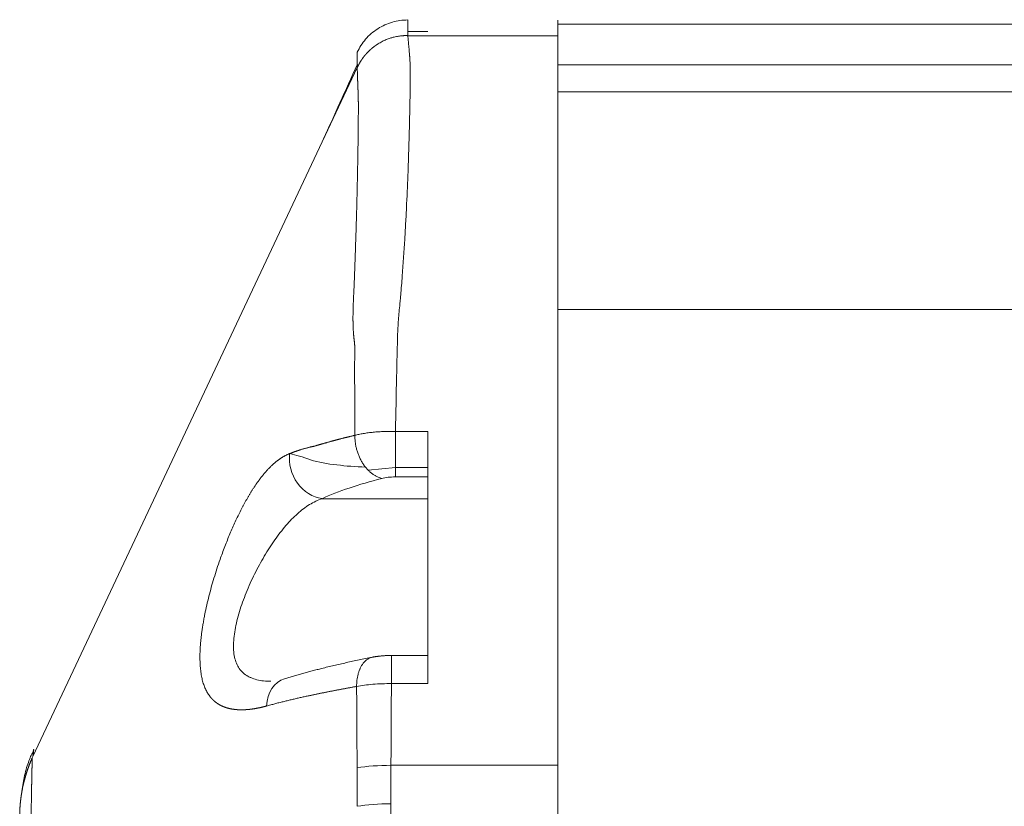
# Model space of a CAD drawing. Header units: millimetres. Extents: x 35469 to 44263, y -24881 to -16268.
# Tile 127 of 231: x 42761 to 42814, y -23881 to -23838. Entities that reach past the tile are written whole.
import ezdxf

# ---------------------------------------------------------------- set-up
doc = ezdxf.new("R2010")
doc.units = ezdxf.units.MM
doc.header["$LTSCALE"] = 0.3175
doc.layers.add('1轮廓实线层', color=7, linetype='Continuous', lineweight=18)

msp = doc.modelspace()

# ---------------------------------------------------------------- linework, layer by layer
at = {"layer": '1轮廓实线层'}
for p, q in [((42781.83, -23839.127), (42782.897, -23839.127)), ((42831.897, -23838.734), (42789.897, -23838.734)), ((42789.897, -23839.356), (42781.822, -23839.356)), ((42761.609, -23878.183), (42779.092, -23841.065)), ((42789.897, -23840.921), (42831.897, -23840.921)), ((42789.897, -23842.372), (42831.897, -23842.372)), ((42789.897, -23843.327), (42789.897, -23854.098)), ((42789.897, -23854.098), (42789.897, -23933.662)), ((42789.897, -23854.098), (42831.897, -23854.098)), ((42782.897, -23860.671), (42781.15, -23860.671)), ((42779.689, -23862.77), (42781.15, -23862.618)), ((42781.15, -23862.622), (42782.897, -23862.622)), ((42781.15, -23863.126), (42782.897, -23863.126)), ((42777.197, -23864.298), (42782.897, -23864.298)), ((42782.897, -23872.745), (42780.857, -23872.745)), ((42780.936, -23874.263), (42782.897, -23874.263)), ((42780.91, -23878.667), (42789.897, -23878.667)), ((42779.094, -23880.876), (42779.094, -23880.865))]:
    msp.add_line(p, q, dxfattribs=at)
for centre, major_axis, ratio, start_param, end_param in [((42777.197, -23862.361), (0.848, -1.811), 0.854131, 4.077012, 5.781761), ((42775.747, -23875.917), (0.586, -1.912), 0.750154, 3.133841, 4.257712), ((42780.91, -23879.372), (-3, 0.01), 0.234934, 4.713142, 5.367163)]:
    msp.add_ellipse(centre, major_axis=major_axis, ratio=ratio, start_param=start_param, end_param=end_param, dxfattribs=at)
for points, knots in [([(42781.812, -23838.501), (42781.527, -23838.503), (42780.969, -23838.58), (42780.175, -23838.936), (42779.517, -23839.507), (42779.212, -23839.981), (42779.091, -23840.239)], [0, 0, 0, 0, 0.244896, 0.500005, 0.75511, 1, 1, 1, 1]), ([(42781.819, -23839.354), (42781.819, -23839.351), (42781.819, -23839.348), (42781.819, -23839.342), (42781.819, -23839.337), (42781.819, -23839.329), (42781.819, -23839.325), (42781.819, -23839.317), (42781.818, -23839.313), (42781.818, -23839.293), (42781.818, -23839.278), (42781.816, -23839.139), (42781.815, -23839.03), (42781.813, -23838.843), (42781.812, -23838.765), (42781.812, -23838.67), (42781.812, -23838.642), (42781.811, -23838.593), (42781.811, -23838.573), (42781.812, -23838.524), (42781.812, -23838.506), (42781.812, -23838.501)], [0, 0, 0, 0, 0.005314, 0.005314, 0.012746, 0.012746, 0.020178, 0.020178, 0.02761, 0.02761, 0.057337, 0.057337, 0.295156, 0.295156, 0.532976, 0.532976, 0.651885, 0.651885, 0.770795, 0.770795, 1, 1, 1, 1]), ([(42789.897, -23839.353), (42789.897, -23839.332), (42789.897, -23839.231), (42789.897, -23839.059), (42789.897, -23838.856), (42789.897, -23838.689), (42789.897, -23838.567), (42789.897, -23838.477), (42789.897, -23838.523), (42789.897, -23838.839), (42789.897, -23839.172), (42789.897, -23839.356)], [0, 0, 0, 0, 0.022421, 0.111292, 0.200163, 0.289033, 0.377904, 0.466775, 0.644517, 0.822258, 1, 1, 1, 1]), ([(42779.093, -23841.062), (42779.097, -23841.054), (42779.104, -23841.038), (42779.116, -23841.015), (42779.127, -23840.991), (42779.139, -23840.968), (42779.151, -23840.944), (42779.163, -23840.921), (42779.175, -23840.898), (42779.188, -23840.876), (42779.2, -23840.853), (42779.213, -23840.831), (42779.225, -23840.809), (42779.238, -23840.787), (42779.251, -23840.765), (42779.265, -23840.744), (42779.278, -23840.723), (42779.291, -23840.702), (42779.305, -23840.681), (42779.318, -23840.66), (42779.332, -23840.64), (42779.346, -23840.62), (42779.36, -23840.6), (42779.374, -23840.58), (42779.388, -23840.561), (42779.402, -23840.541), (42779.416, -23840.522), (42779.43, -23840.503), (42779.445, -23840.485), (42779.459, -23840.466), (42779.474, -23840.448), (42779.488, -23840.43), (42779.503, -23840.412), (42779.517, -23840.395), (42779.532, -23840.378), (42779.547, -23840.361), (42779.561, -23840.344), (42779.576, -23840.327), (42779.591, -23840.311), (42779.606, -23840.294), (42779.621, -23840.278), (42779.635, -23840.263), (42779.65, -23840.247), (42779.665, -23840.232), (42779.68, -23840.217), (42779.695, -23840.202), (42779.71, -23840.187), (42779.724, -23840.173), (42779.739, -23840.158), (42779.754, -23840.144), (42779.769, -23840.13), (42779.784, -23840.117), (42779.798, -23840.103), (42779.813, -23840.09), (42779.828, -23840.077), (42779.842, -23840.064), (42779.857, -23840.052), (42779.872, -23840.039), (42779.886, -23840.027), (42779.901, -23840.015), (42779.915, -23840.003), (42779.929, -23839.992), (42779.944, -23839.98), (42779.958, -23839.969), (42779.972, -23839.958), (42779.986, -23839.947), (42780, -23839.936), (42780.014, -23839.926), (42780.028, -23839.916), (42780.042, -23839.905), (42780.055, -23839.896), (42780.069, -23839.886), (42780.083, -23839.876), (42780.096, -23839.867), (42780.109, -23839.857), (42780.123, -23839.848), (42780.136, -23839.839), (42780.149, -23839.831), (42780.162, -23839.822), (42780.175, -23839.814), (42780.188, -23839.805), (42780.2, -23839.797), (42780.213, -23839.789), (42780.225, -23839.782), (42780.238, -23839.774), (42780.25, -23839.767), (42780.334, -23839.716), (42780.486, -23839.634), (42780.703, -23839.539), (42780.898, -23839.471), (42781.064, -23839.425), (42781.203, -23839.394), (42781.318, -23839.374), (42781.419, -23839.36), (42781.504, -23839.352), (42781.575, -23839.347), (42781.633, -23839.344), (42781.682, -23839.344), (42781.716, -23839.344), (42781.737, -23839.345), (42781.75, -23839.345), (42781.762, -23839.346), (42781.772, -23839.346), (42781.782, -23839.347), (42781.79, -23839.348), (42781.798, -23839.349), (42781.804, -23839.35), (42781.809, -23839.351), (42781.814, -23839.352), (42781.817, -23839.353), (42781.818, -23839.354), (42781.819, -23839.354)], [0, 0, 0, 0, 0.00744, 0.014855, 0.022243, 0.029603, 0.036936, 0.044241, 0.051518, 0.058764, 0.065982, 0.073168, 0.080325, 0.087449, 0.094542, 0.101603, 0.108631, 0.115626, 0.122587, 0.129514, 0.136406, 0.143264, 0.150085, 0.156871, 0.163621, 0.170334, 0.17701, 0.183648, 0.190249, 0.196811, 0.203334, 0.209819, 0.216264, 0.222669, 0.229034, 0.235359, 0.241643, 0.247886, 0.254088, 0.260248, 0.266366, 0.272442, 0.278476, 0.284466, 0.290414, 0.296318, 0.302178, 0.307995, 0.313768, 0.319496, 0.32518, 0.330819, 0.336413, 0.341962, 0.347466, 0.352924, 0.358337, 0.363703, 0.369023, 0.374298, 0.379526, 0.384707, 0.389841, 0.394929, 0.39997, 0.404963, 0.40991, 0.414809, 0.41966, 0.424464, 0.429221, 0.433929, 0.43859, 0.443202, 0.447767, 0.452283, 0.456751, 0.461171, 0.465543, 0.469866, 0.474141, 0.478367, 0.482544, 0.486673, 0.490753, 0.494785, 0.498767, 0.573415, 0.639894, 0.698152, 0.748263, 0.785471, 0.818678, 0.847996, 0.87356, 0.893404, 0.911164, 0.926999, 0.941111, 0.946305, 0.951378, 0.956349, 0.961238, 0.966067, 0.97086, 0.975636, 0.980417, 0.985225, 0.990078, 0.994997, 1, 1, 1, 1]), ([(42781.42, -23853.505), (42781.42, -23853.503), (42781.42, -23853.501), (42781.421, -23853.496), (42781.421, -23853.494), (42781.422, -23853.48), (42781.423, -23853.469), (42781.428, -23853.415), (42781.432, -23853.372), (42781.465, -23852.985), (42781.493, -23852.643), (42781.571, -23851.629), (42781.615, -23850.966), (42781.663, -23850.151), (42781.673, -23849.988), (42781.691, -23849.665), (42781.7, -23849.505), (42781.725, -23849.028), (42781.741, -23848.717), (42781.784, -23847.805), (42781.808, -23847.225), (42781.839, -23846.394), (42781.848, -23846.124), (42781.862, -23845.729), (42781.866, -23845.599), (42781.874, -23845.342), (42781.878, -23845.215), (42781.886, -23844.967), (42781.889, -23844.845), (42781.896, -23844.606), (42781.899, -23844.489), (42781.908, -23844.144), (42781.913, -23843.924), (42781.927, -23843.29), (42781.934, -23842.905), (42781.942, -23842.38), (42781.943, -23842.214), (42781.946, -23841.979), (42781.946, -23841.903), (42781.947, -23841.756), (42781.947, -23841.686), (42781.948, -23841.348), (42781.946, -23841.122), (42781.939, -23840.753), (42781.933, -23840.61), (42781.922, -23840.485), (42781.92, -23840.463), (42781.917, -23840.438), (42781.917, -23840.434), (42781.916, -23840.429), (42781.916, -23840.428), (42781.916, -23840.427), (42781.916, -23840.427), (42781.916, -23840.426), (42781.916, -23840.426), (42781.915, -23840.426), (42781.915, -23840.426), (42781.915, -23840.425), (42781.915, -23840.424), (42781.915, -23840.421), (42781.914, -23840.419), (42781.913, -23840.41), (42781.912, -23840.403), (42781.911, -23840.393), (42781.911, -23840.391), (42781.911, -23840.389), (42781.911, -23840.388), (42781.911, -23840.386), (42781.91, -23840.385), (42781.91, -23840.38), (42781.91, -23840.377), (42781.909, -23840.366), (42781.908, -23840.358), (42781.906, -23840.336), (42781.905, -23840.322), (42781.899, -23840.25), (42781.894, -23840.193), (42781.88, -23840.028), (42781.871, -23839.923), (42781.853, -23839.725), (42781.845, -23839.632), (42781.834, -23839.5), (42781.83, -23839.457), (42781.826, -23839.406), (42781.825, -23839.396), (42781.824, -23839.38), (42781.823, -23839.375), (42781.823, -23839.368), (42781.822, -23839.365), (42781.822, -23839.361), (42781.822, -23839.358), (42781.822, -23839.356)], [0, 0, 0, 0, 0.000173, 0.000173, 0.000402, 0.000402, 0.001317, 0.001317, 0.004977, 0.004977, 0.034255, 0.034255, 0.092813, 0.092813, 0.107452, 0.107452, 0.122091, 0.122091, 0.15137, 0.15137, 0.209928, 0.209928, 0.239206, 0.239206, 0.253846, 0.253846, 0.268485, 0.268485, 0.283124, 0.283124, 0.297764, 0.297764, 0.327043, 0.327043, 0.3856, 0.3856, 0.414879, 0.414879, 0.429518, 0.429518, 0.444157, 0.444157, 0.502715, 0.502715, 0.561272, 0.561272, 0.575912, 0.575912, 0.579572, 0.579572, 0.580029, 0.580029, 0.580258, 0.580258, 0.580372, 0.580372, 0.580486, 0.580486, 0.581401, 0.581401, 0.583231, 0.583231, 0.590551, 0.590551, 0.592381, 0.592381, 0.593296, 0.593296, 0.594211, 0.594211, 0.597871, 0.597871, 0.60519, 0.60519, 0.61983, 0.61983, 0.678387, 0.678387, 0.795502, 0.795502, 0.912617, 0.912617, 0.971174, 0.971174, 0.985814, 0.985814, 0.993133, 0.993133, 0.996793, 0.996793, 1, 1, 1, 1]), ([(42789.897, -23839.356), (42789.897, -23839.428), (42789.897, -23839.578), (42789.897, -23839.83), (42789.897, -23840.109), (42789.897, -23840.317), (42789.897, -23840.598), (42789.897, -23841.309), (42789.897, -23842.703), (42789.897, -23843.327)], [0, 0, 0, 0, 0.152931, 0.305862, 0.458794, 0.611725, 0.611725, 0.851122, 1, 1, 1, 1]), ([(42779.093, -23841.062), (42779.092, -23840.807), (42779.091, -23840.599), (42779.091, -23840.388), (42779.09, -23840.334), (42779.09, -23840.28), (42779.09, -23840.266), (42779.091, -23840.251), (42779.091, -23840.247), (42779.091, -23840.243), (42779.091, -23840.242), (42779.091, -23840.24), (42779.091, -23840.24), (42779.091, -23840.239)], [0, 0, 0, 0, 0.503326, 0.503326, 0.754988, 0.754988, 0.88082, 0.88082, 0.943736, 0.943736, 0.975193, 0.975193, 1, 1, 1, 1]), ([(42779.132, -23842.251), (42779.132, -23842.24), (42779.131, -23842.217), (42779.13, -23842.182), (42779.129, -23842.149), (42779.128, -23842.116), (42779.126, -23842.083), (42779.125, -23842.051), (42779.124, -23842.02), (42779.123, -23841.988), (42779.122, -23841.958), (42779.121, -23841.927), (42779.12, -23841.898), (42779.119, -23841.868), (42779.117, -23841.839), (42779.116, -23841.811), (42779.115, -23841.783), (42779.114, -23841.755), (42779.113, -23841.728), (42779.113, -23841.701), (42779.112, -23841.675), (42779.111, -23841.649), (42779.11, -23841.623), (42779.108, -23841.569), (42779.105, -23841.491), (42779.102, -23841.394), (42779.099, -23841.309), (42779.096, -23841.235), (42779.094, -23841.17), (42779.093, -23841.115), (42779.092, -23841.081), (42779.092, -23841.065)], [0, 0, 0, 0, 0.024449, 0.048717, 0.072806, 0.096719, 0.12046, 0.144031, 0.167435, 0.190674, 0.213752, 0.23667, 0.25943, 0.282036, 0.30449, 0.326792, 0.348946, 0.370952, 0.392814, 0.414532, 0.436107, 0.457543, 0.47884, 0.5, 0.593858, 0.680158, 0.758982, 0.830375, 0.894351, 0.950901, 1, 1, 1, 1]), ([(42778.948, -23855.92), (42778.947, -23855.909), (42778.943, -23855.887), (42778.938, -23855.852), (42778.934, -23855.818), (42778.929, -23855.783), (42778.925, -23855.747), (42778.92, -23855.711), (42778.916, -23855.674), (42778.912, -23855.637), (42778.908, -23855.6), (42778.905, -23855.562), (42778.901, -23855.524), (42778.898, -23855.485), (42778.894, -23855.445), (42778.891, -23855.406), (42778.888, -23855.365), (42778.886, -23855.325), (42778.883, -23855.284), (42778.881, -23855.242), (42778.878, -23855.2), (42778.876, -23855.157), (42778.874, -23855.114), (42778.872, -23855.071), (42778.871, -23855.027), (42778.869, -23854.983), (42778.868, -23854.938), (42778.867, -23854.893), (42778.866, -23854.847), (42778.865, -23854.801), (42778.864, -23854.754), (42778.863, -23854.707), (42778.863, -23854.643), (42778.862, -23854.558), (42778.863, -23854.452), (42778.864, -23854.339), (42778.867, -23854.22), (42778.87, -23854.094), (42778.874, -23853.962), (42778.878, -23853.824), (42778.884, -23853.68), (42778.89, -23853.53), (42778.896, -23853.402), (42778.901, -23853.3), (42778.905, -23853.224), (42778.908, -23853.146), (42778.912, -23853.066), (42778.916, -23852.985), (42778.919, -23852.902), (42778.923, -23852.817), (42778.926, -23852.73), (42778.93, -23852.642), (42778.934, -23852.552), (42778.937, -23852.46), (42778.941, -23852.367), (42778.945, -23852.272), (42778.949, -23852.175), (42778.952, -23852.077), (42778.956, -23851.977), (42778.96, -23851.876), (42778.964, -23851.773), (42778.968, -23851.668), (42778.971, -23851.562), (42778.975, -23851.455), (42778.979, -23851.346), (42778.983, -23851.235), (42778.987, -23851.123), (42778.991, -23851.01), (42778.999, -23850.767), (42779.011, -23850.396), (42779.027, -23849.902), (42779.042, -23849.412), (42779.055, -23848.926), (42779.068, -23848.446), (42779.08, -23847.973), (42779.091, -23847.509), (42779.101, -23847.054), (42779.114, -23846.452), (42779.127, -23845.733), (42779.139, -23844.94), (42779.148, -23844.228), (42779.151, -23843.799), (42779.151, -23843.579), (42779.152, -23843.532), (42779.152, -23843.485), (42779.152, -23843.439), (42779.152, -23843.394), (42779.152, -23843.35), (42779.152, -23843.307), (42779.152, -23843.264), (42779.152, -23843.223), (42779.152, -23843.182), (42779.152, -23843.142), (42779.152, -23843.102), (42779.152, -23843.064), (42779.152, -23843.026), (42779.151, -23842.989), (42779.151, -23842.953), (42779.151, -23842.918), (42779.151, -23842.884), (42779.15, -23842.85), (42779.15, -23842.817), (42779.15, -23842.785), (42779.149, -23842.754), (42779.149, -23842.724), (42779.149, -23842.694), (42779.148, -23842.666), (42779.148, -23842.638), (42779.147, -23842.611), (42779.147, -23842.584), (42779.146, -23842.559), (42779.145, -23842.534), (42779.145, -23842.51), (42779.144, -23842.487), (42779.144, -23842.465), (42779.143, -23842.444), (42779.142, -23842.423), (42779.141, -23842.404), (42779.141, -23842.385), (42779.14, -23842.367), (42779.139, -23842.349), (42779.138, -23842.333), (42779.137, -23842.317), (42779.136, -23842.302), (42779.135, -23842.288), (42779.134, -23842.275), (42779.133, -23842.263), (42779.133, -23842.255), (42779.132, -23842.251)], [0, 0, 0, 0, 0.001722, 0.003464, 0.005225, 0.007006, 0.008807, 0.010628, 0.012469, 0.01433, 0.016211, 0.018112, 0.020033, 0.021973, 0.023935, 0.025916, 0.027917, 0.029939, 0.03198, 0.034042, 0.036124, 0.038227, 0.040349, 0.042492, 0.044655, 0.046839, 0.049043, 0.051267, 0.053511, 0.055776, 0.058061, 0.060366, 0.062692, 0.067582, 0.072776, 0.078274, 0.084077, 0.090185, 0.096597, 0.103314, 0.110335, 0.11766, 0.125288, 0.128913, 0.132633, 0.136447, 0.140356, 0.14436, 0.148459, 0.152652, 0.156941, 0.161324, 0.165802, 0.170375, 0.175044, 0.179807, 0.184665, 0.189618, 0.194667, 0.19981, 0.205049, 0.210383, 0.215812, 0.221336, 0.226956, 0.23267, 0.23848, 0.244386, 0.250386, 0.27665, 0.303302, 0.330342, 0.357772, 0.385592, 0.413802, 0.442402, 0.471394, 0.500778, 0.561801, 0.623777, 0.686709, 0.75059, 0.756061, 0.761529, 0.766994, 0.772457, 0.777918, 0.783377, 0.788833, 0.794287, 0.799739, 0.805189, 0.810636, 0.816081, 0.821525, 0.826966, 0.832405, 0.837842, 0.843276, 0.848709, 0.85414, 0.859568, 0.864995, 0.870419, 0.875842, 0.881262, 0.886681, 0.892097, 0.897511, 0.902924, 0.908334, 0.913742, 0.919149, 0.924553, 0.929955, 0.935356, 0.940754, 0.94615, 0.951544, 0.956936, 0.962326, 0.967714, 0.973101, 0.978485, 0.983866, 0.989246, 0.994624, 1, 1, 1, 1]), ([(42781.15, -23860.671), (42781.171, -23859.68), (42781.193, -23858.69), (42781.228, -23857.12), (42781.242, -23856.54), (42781.257, -23855.888), (42781.258, -23855.816), (42781.261, -23855.725), (42781.261, -23855.707), (42781.261, -23855.687), (42781.262, -23855.684), (42781.262, -23855.68), (42781.262, -23855.677), (42781.262, -23855.671), (42781.262, -23855.666), (42781.262, -23855.653), (42781.263, -23855.644), (42781.264, -23855.598), (42781.265, -23855.562), (42781.271, -23855.381), (42781.278, -23855.236), (42781.294, -23854.947), (42781.303, -23854.802), (42781.325, -23854.513), (42781.336, -23854.369), (42781.362, -23854.08), (42781.376, -23853.935), (42781.397, -23853.719), (42781.405, -23853.647), (42781.414, -23853.556), (42781.416, -23853.538), (42781.419, -23853.516), (42781.419, -23853.511), (42781.42, -23853.506), (42781.42, -23853.506), (42781.42, -23853.505)], [0, 0, 0, 0, 0.414106, 0.414106, 0.656711, 0.656711, 0.687036, 0.687036, 0.694618, 0.694618, 0.695565, 0.695565, 0.696513, 0.696513, 0.698409, 0.698409, 0.702199, 0.702199, 0.717362, 0.717362, 0.778013, 0.778013, 0.838664, 0.838664, 0.899316, 0.899316, 0.959967, 0.959967, 0.990293, 0.990293, 0.997874, 0.997874, 0.999769, 0.999769, 1, 1, 1, 1]), ([(42778.964, -23860.884), (42778.963, -23860.767), (42778.962, -23860.532), (42778.961, -23860.18), (42778.959, -23859.826), (42778.958, -23859.472), (42778.956, -23859.118), (42778.955, -23858.762), (42778.954, -23858.473), (42778.954, -23858.251), (42778.953, -23858.095), (42778.953, -23857.94), (42778.952, -23857.784), (42778.952, -23857.629), (42778.951, -23857.474), (42778.951, -23857.319), (42778.951, -23857.201), (42778.951, -23857.119), (42778.951, -23857.072), (42778.951, -23857.022), (42778.952, -23856.967), (42778.952, -23856.909), (42778.954, -23856.834), (42778.955, -23856.743), (42778.957, -23856.638), (42778.958, -23856.547), (42778.959, -23856.473), (42778.96, -23856.415), (42778.96, -23856.359), (42778.96, -23856.304), (42778.959, -23856.251), (42778.959, -23856.199), (42778.958, -23856.149), (42778.956, -23856.1), (42778.955, -23856.053), (42778.953, -23856.007), (42778.951, -23855.963), (42778.949, -23855.935), (42778.948, -23855.92)], [0, 0, 0, 0, 0.070803, 0.141752, 0.212848, 0.284092, 0.355486, 0.42703, 0.498727, 0.530132, 0.56151, 0.59286, 0.624183, 0.655478, 0.686746, 0.717987, 0.7492, 0.757919, 0.767363, 0.777533, 0.78843, 0.800055, 0.812407, 0.83358, 0.854759, 0.875944, 0.887867, 0.899499, 0.910842, 0.921895, 0.932659, 0.943135, 0.953324, 0.963227, 0.972845, 0.982179, 0.99123, 1, 1, 1, 1]), ([(42776.784, -23861.469), (42776.801, -23861.464), (42776.834, -23861.454), (42776.884, -23861.439), (42776.934, -23861.423), (42776.984, -23861.408), (42777.034, -23861.394), (42777.084, -23861.379), (42777.134, -23861.364), (42777.183, -23861.35), (42777.233, -23861.336), (42777.282, -23861.321), (42777.331, -23861.307), (42777.38, -23861.293), (42777.429, -23861.28), (42777.477, -23861.266), (42777.526, -23861.252), (42777.574, -23861.239), (42777.622, -23861.226), (42777.671, -23861.212), (42777.719, -23861.199), (42777.766, -23861.186), (42777.814, -23861.173), (42777.862, -23861.161), (42777.909, -23861.148), (42777.957, -23861.135), (42778.004, -23861.123), (42778.051, -23861.111), (42778.098, -23861.098), (42778.145, -23861.086), (42778.191, -23861.074), (42778.238, -23861.062), (42778.284, -23861.05), (42778.33, -23861.039), (42778.377, -23861.027), (42778.422, -23861.015), (42778.468, -23861.004), (42778.514, -23860.993), (42778.56, -23860.981), (42778.605, -23860.97), (42778.65, -23860.959), (42778.696, -23860.948), (42778.741, -23860.937), (42778.785, -23860.927), (42778.83, -23860.916), (42778.875, -23860.905), (42778.919, -23860.895), (42778.949, -23860.888), (42778.964, -23860.884)], [0, 0, 0, 0, 0.024804, 0.049454, 0.073953, 0.098302, 0.122501, 0.146552, 0.170456, 0.194214, 0.217828, 0.241299, 0.264627, 0.287815, 0.310863, 0.333772, 0.356544, 0.37918, 0.40168, 0.424046, 0.446279, 0.46838, 0.49035, 0.51219, 0.533902, 0.555486, 0.576943, 0.598274, 0.619481, 0.640564, 0.661525, 0.682363, 0.703082, 0.72368, 0.744159, 0.764521, 0.784766, 0.804895, 0.824908, 0.844808, 0.864594, 0.884268, 0.903831, 0.923282, 0.942624, 0.961857, 0.980982, 1, 1, 1, 1]), ([(42780.421, -23863.205), (42780.334, -23863.184), (42780.244, -23863.153), (42780.107, -23863.087), (42780.061, -23863.061), (42779.969, -23863.004), (42779.924, -23862.973), (42779.833, -23862.903), (42779.788, -23862.865), (42779.7, -23862.783), (42779.656, -23862.738), (42779.572, -23862.644), (42779.531, -23862.595), (42779.453, -23862.49), (42779.415, -23862.435), (42779.344, -23862.321), (42779.31, -23862.262), (42779.247, -23862.141), (42779.217, -23862.079), (42779.163, -23861.953), (42779.138, -23861.889), (42779.094, -23861.76), (42779.074, -23861.695), (42779.04, -23861.565), (42779.025, -23861.501), (42779, -23861.372), (42778.991, -23861.309), (42778.968, -23861.121), (42778.962, -23860.999), (42778.964, -23860.884)], [0, 0, 0, 0, 0.125, 0.125, 0.1875, 0.1875, 0.25, 0.25, 0.3125, 0.3125, 0.375, 0.375, 0.4375, 0.4375, 0.5, 0.5, 0.5625, 0.5625, 0.625, 0.625, 0.6875, 0.6875, 0.75, 0.75, 0.8125, 0.8125, 0.875, 0.875, 1, 1, 1, 1]), ([(42778.964, -23860.884), (42779.032, -23860.866), (42779.104, -23860.849), (42779.256, -23860.817), (42779.337, -23860.802), (42779.504, -23860.774), (42779.591, -23860.761), (42779.771, -23860.737), (42779.864, -23860.727), (42780.054, -23860.708), (42780.151, -23860.7), (42780.348, -23860.687), (42780.448, -23860.682), (42780.648, -23860.674), (42780.749, -23860.672), (42780.95, -23860.67), (42781.051, -23860.67), (42781.15, -23860.671)], [0, 0, 0, 0, 0.125, 0.125, 0.25, 0.25, 0.375, 0.375, 0.5, 0.5, 0.625, 0.625, 0.75, 0.75, 0.875, 0.875, 1, 1, 1, 1]), ([(42781.15, -23863.126), (42781.15, -23863.096), (42781.15, -23863.055), (42781.15, -23862.948), (42781.15, -23862.882), (42781.15, -23862.764), (42781.15, -23862.722), (42781.15, -23862.631), (42781.15, -23862.583), (42781.15, -23862.481), (42781.15, -23862.427), (42781.15, -23862.315), (42781.15, -23862.257), (42781.15, -23862.137), (42781.15, -23862.075), (42781.15, -23861.949), (42781.15, -23861.884), (42781.15, -23861.754), (42781.15, -23861.688), (42781.15, -23861.555), (42781.15, -23861.489), (42781.15, -23861.29), (42781.15, -23861.159), (42781.15, -23860.907), (42781.15, -23860.786), (42781.15, -23860.671)], [0, 0, 0, 0, 0.125, 0.125, 0.25, 0.25, 0.3125, 0.3125, 0.375, 0.375, 0.4375, 0.4375, 0.5, 0.5, 0.5625, 0.5625, 0.625, 0.625, 0.6875, 0.6875, 0.75, 0.75, 0.875, 0.875, 1, 1, 1, 1]), ([(42782.897, -23874.263), (42782.897, -23873.634), (42782.897, -23870.914), (42782.897, -23866.392), (42782.897, -23862.49), (42782.897, -23860.671)], [0, 0, 0, 0, 0.138681, 0.599877, 1, 1, 1, 1]), ([(42775.448, -23861.869), (42775.461, -23861.864), (42775.486, -23861.854), (42775.524, -23861.84), (42775.56, -23861.826), (42775.596, -23861.813), (42775.631, -23861.8), (42775.665, -23861.787), (42775.699, -23861.775), (42775.731, -23861.763), (42775.763, -23861.752), (42775.794, -23861.742), (42775.824, -23861.731), (42775.853, -23861.721), (42775.881, -23861.712), (42775.908, -23861.703), (42775.935, -23861.694), (42775.961, -23861.685), (42775.986, -23861.677), (42776.01, -23861.67), (42776.033, -23861.662), (42776.055, -23861.655), (42776.094, -23861.643), (42776.149, -23861.627), (42776.22, -23861.606), (42776.289, -23861.586), (42776.357, -23861.568), (42776.423, -23861.551), (42776.487, -23861.535), (42776.55, -23861.519), (42776.611, -23861.505), (42776.67, -23861.492), (42776.727, -23861.48), (42776.765, -23861.473), (42776.784, -23861.469)], [0, 0, 0, 0, 0.031951, 0.06302, 0.093219, 0.12256, 0.151052, 0.178709, 0.20554, 0.231555, 0.256766, 0.281182, 0.304814, 0.32767, 0.34976, 0.371093, 0.391679, 0.411525, 0.43064, 0.449032, 0.466709, 0.483678, 0.499947, 0.554447, 0.607009, 0.657679, 0.7065, 0.753516, 0.798768, 0.842299, 0.884148, 0.924355, 0.96296, 1, 1, 1, 1]), ([(42774.201, -23875.471), (42774.19, -23875.475), (42774.167, -23875.481), (42774.133, -23875.49), (42774.099, -23875.499), (42774.066, -23875.507), (42774.032, -23875.516), (42773.999, -23875.524), (42773.966, -23875.532), (42773.933, -23875.539), (42773.9, -23875.547), (42773.868, -23875.554), (42773.835, -23875.561), (42773.803, -23875.568), (42773.771, -23875.575), (42773.739, -23875.581), (42773.708, -23875.587), (42773.676, -23875.593), (42773.645, -23875.599), (42773.614, -23875.605), (42773.582, -23875.61), (42773.552, -23875.615), (42773.521, -23875.62), (42773.49, -23875.625), (42773.46, -23875.629), (42773.43, -23875.634), (42773.4, -23875.638), (42773.37, -23875.641), (42773.34, -23875.645), (42773.311, -23875.649), (42773.281, -23875.652), (42773.252, -23875.655), (42773.223, -23875.658), (42773.194, -23875.66), (42773.166, -23875.663), (42773.137, -23875.665), (42773.109, -23875.667), (42773.08, -23875.669), (42773.052, -23875.67), (42773.025, -23875.672), (42772.997, -23875.673), (42772.969, -23875.674), (42772.942, -23875.675), (42772.915, -23875.675), (42772.888, -23875.676), (42772.861, -23875.676), (42772.834, -23875.676), (42772.808, -23875.676), (42772.781, -23875.675), (42772.755, -23875.675), (42772.729, -23875.674), (42772.703, -23875.673), (42772.677, -23875.672), (42772.652, -23875.67), (42772.626, -23875.668), (42772.601, -23875.667), (42772.576, -23875.665), (42772.551, -23875.662), (42772.527, -23875.66), (42772.502, -23875.657), (42772.478, -23875.655), (42772.453, -23875.652), (42772.429, -23875.648), (42772.405, -23875.645), (42772.382, -23875.642), (42772.358, -23875.638), (42772.335, -23875.634), (42772.311, -23875.63), (42772.288, -23875.625), (42772.265, -23875.621), (42772.243, -23875.616), (42772.22, -23875.611), (42772.198, -23875.606), (42772.175, -23875.601), (42772.153, -23875.595), (42772.131, -23875.589), (42772.11, -23875.583), (42772.088, -23875.577), (42772.067, -23875.571), (42772.045, -23875.565), (42772.024, -23875.558), (42772.003, -23875.551), (42771.982, -23875.544), (42771.962, -23875.537), (42771.941, -23875.529), (42771.921, -23875.522), (42771.901, -23875.514), (42771.881, -23875.506), (42771.861, -23875.498), (42771.841, -23875.489), (42771.822, -23875.481), (42771.803, -23875.472), (42771.783, -23875.463), (42771.764, -23875.454), (42771.746, -23875.444), (42771.727, -23875.435), (42771.708, -23875.425), (42771.69, -23875.415), (42771.672, -23875.405), (42771.654, -23875.395), (42771.636, -23875.384), (42771.618, -23875.373), (42771.601, -23875.363), (42771.583, -23875.351), (42771.566, -23875.34), (42771.549, -23875.329), (42771.532, -23875.317), (42771.516, -23875.305), (42771.499, -23875.293), (42771.483, -23875.281), (42771.466, -23875.269), (42771.45, -23875.256), (42771.434, -23875.243), (42771.419, -23875.23), (42771.403, -23875.217), (42771.388, -23875.204), (42771.372, -23875.191), (42771.357, -23875.177), (42771.342, -23875.163), (42771.328, -23875.15), (42771.313, -23875.135), (42771.298, -23875.121), (42771.284, -23875.107), (42771.27, -23875.092), (42771.256, -23875.078), (42771.242, -23875.063), (42771.229, -23875.048), (42771.215, -23875.032), (42771.202, -23875.017), (42771.189, -23875.001), (42771.176, -23874.986), (42771.163, -23874.97), (42771.15, -23874.954), (42771.097, -23874.885), (42771.011, -23874.756), (42770.903, -23874.548), (42770.813, -23874.318), (42770.739, -23874.064), (42770.681, -23873.788), (42770.641, -23873.488), (42770.621, -23873.213), (42770.613, -23872.975), (42770.612, -23872.781), (42770.616, -23872.581), (42770.625, -23872.376), (42770.639, -23872.165), (42770.658, -23871.948), (42770.682, -23871.725), (42770.711, -23871.495), (42770.746, -23871.26), (42770.785, -23871.019), (42770.829, -23870.771), (42770.892, -23870.445), (42770.979, -23870.041), (42771.095, -23869.558), (42771.225, -23869.07), (42771.368, -23868.578), (42771.525, -23868.081), (42771.678, -23867.629), (42771.822, -23867.226), (42771.954, -23866.874), (42772.089, -23866.53), (42772.228, -23866.193), (42772.37, -23865.863), (42772.516, -23865.541), (42772.665, -23865.227), (42772.778, -23864.999), (42772.854, -23864.852), (42772.89, -23864.781), (42772.927, -23864.71), (42772.964, -23864.641), (42773.001, -23864.572), (42773.039, -23864.504), (42773.076, -23864.437), (42773.113, -23864.37), (42773.151, -23864.304), (42773.188, -23864.239), (42773.226, -23864.174), (42773.264, -23864.11), (42773.302, -23864.047), (42773.339, -23863.985), (42773.377, -23863.923), (42773.416, -23863.862), (42773.454, -23863.802), (42773.492, -23863.743), (42773.531, -23863.684), (42773.569, -23863.626), (42773.608, -23863.569), (42773.646, -23863.512), (42773.685, -23863.457), (42773.724, -23863.402), (42773.763, -23863.348), (42773.802, -23863.295), (42773.842, -23863.242), (42773.881, -23863.19), (42773.92, -23863.139), (42773.96, -23863.089), (42773.999, -23863.04), (42774.039, -23862.992), (42774.079, -23862.944), (42774.119, -23862.897), (42774.159, -23862.851), (42774.199, -23862.806), (42774.239, -23862.762), (42774.279, -23862.718), (42774.32, -23862.676), (42774.36, -23862.634), (42774.401, -23862.593), (42774.442, -23862.553), (42774.482, -23862.514), (42774.523, -23862.475), (42774.564, -23862.438), (42774.605, -23862.402), (42774.646, -23862.366), (42774.688, -23862.331), (42774.729, -23862.298), (42774.771, -23862.265), (42774.812, -23862.233), (42774.854, -23862.202), (42774.896, -23862.172), (42774.938, -23862.143), (42774.98, -23862.115), (42775.022, -23862.087), (42775.064, -23862.061), (42775.106, -23862.036), (42775.149, -23862.012), (42775.191, -23861.988), (42775.234, -23861.966), (42775.276, -23861.944), (42775.319, -23861.924), (42775.362, -23861.905), (42775.405, -23861.886), (42775.434, -23861.875), (42775.448, -23861.869)], [0, 0, 0, 0, 0.002199, 0.004393, 0.006581, 0.008764, 0.010942, 0.013115, 0.015283, 0.017446, 0.019604, 0.021757, 0.023904, 0.026047, 0.028185, 0.030317, 0.032445, 0.034568, 0.036685, 0.038798, 0.040906, 0.043009, 0.045108, 0.047201, 0.049289, 0.051373, 0.053452, 0.055526, 0.057595, 0.059659, 0.061719, 0.063774, 0.065824, 0.067869, 0.069909, 0.071945, 0.073976, 0.076002, 0.078023, 0.08004, 0.082052, 0.084059, 0.086062, 0.08806, 0.090053, 0.092041, 0.094025, 0.096004, 0.097978, 0.099948, 0.101913, 0.103873, 0.105829, 0.10778, 0.109726, 0.111668, 0.113605, 0.115537, 0.117464, 0.119387, 0.121306, 0.123219, 0.125128, 0.127033, 0.128932, 0.130828, 0.132718, 0.134604, 0.136485, 0.138361, 0.140233, 0.142101, 0.143963, 0.145821, 0.147675, 0.149523, 0.151367, 0.153207, 0.155042, 0.156872, 0.158698, 0.160519, 0.162336, 0.164148, 0.165955, 0.167758, 0.169556, 0.17135, 0.173139, 0.174924, 0.176704, 0.17848, 0.180251, 0.182017, 0.183779, 0.185537, 0.18729, 0.189038, 0.190782, 0.192522, 0.194257, 0.195988, 0.197715, 0.199437, 0.201154, 0.202867, 0.204576, 0.206281, 0.207981, 0.209677, 0.21137, 0.213061, 0.214751, 0.216441, 0.218128, 0.219815, 0.2215, 0.223183, 0.224865, 0.226546, 0.228225, 0.229902, 0.231578, 0.233252, 0.234924, 0.236594, 0.238263, 0.23993, 0.241595, 0.243258, 0.24492, 0.246579, 0.248236, 0.249892, 0.267529, 0.285186, 0.302876, 0.320623, 0.338467, 0.356454, 0.374645, 0.384792, 0.394942, 0.405107, 0.415301, 0.42554, 0.43584, 0.446216, 0.456688, 0.467272, 0.477988, 0.488854, 0.499889, 0.52045, 0.540954, 0.561536, 0.582332, 0.603478, 0.625102, 0.640798, 0.656392, 0.671927, 0.687442, 0.702977, 0.718567, 0.734242, 0.750031, 0.753802, 0.75757, 0.761336, 0.7651, 0.768863, 0.772624, 0.776384, 0.780143, 0.783902, 0.78766, 0.791419, 0.795177, 0.798936, 0.802696, 0.806457, 0.810218, 0.813981, 0.817745, 0.821511, 0.825278, 0.829047, 0.832818, 0.836591, 0.840366, 0.844143, 0.847922, 0.851704, 0.855488, 0.859274, 0.863063, 0.866853, 0.870646, 0.874442, 0.878239, 0.882039, 0.88584, 0.889644, 0.89345, 0.897257, 0.901066, 0.904876, 0.908688, 0.912501, 0.916315, 0.920129, 0.923944, 0.92776, 0.931576, 0.935392, 0.939207, 0.943023, 0.946837, 0.95065, 0.954463, 0.958273, 0.962082, 0.965889, 0.969693, 0.973495, 0.977293, 0.981088, 0.984879, 0.988667, 0.992449, 0.996227, 1, 1, 1, 1]), ([(42779.535, -23862.598), (42778.996, -23862.58), (42778.483, -23862.537), (42777.49, -23862.417), (42777.009, -23862.347), (42776.148, -23862.057), (42775.782, -23861.936), (42775.449, -23861.869)], [0, 0, 0, 0, 0.322347, 0.322347, 0.661219, 0.661219, 1, 1, 1, 1]), ([(42774.442, -23874.139), (42774.304, -23874.139), (42774.171, -23874.132), (42773.79, -23874.089), (42773.56, -23874.032), (42773.302, -23873.921), (42773.252, -23873.897), (42773.179, -23873.857), (42773.156, -23873.844), (42773.109, -23873.815), (42773.087, -23873.8), (42772.976, -23873.723), (42772.897, -23873.653), (42772.69, -23873.419), (42772.59, -23873.231), (42772.488, -23872.897), (42772.463, -23872.777), (42772.43, -23872.526), (42772.421, -23872.395), (42772.419, -23871.981), (42772.45, -23871.677), (42772.533, -23871.206), (42772.567, -23871.046), (42772.648, -23870.718), (42772.694, -23870.551), (42772.848, -23870.045), (42772.969, -23869.707), (42773.176, -23869.197), (42773.249, -23869.026), (42773.402, -23868.689), (42773.48, -23868.522), (42773.725, -23868.03), (42773.9, -23867.708), (42774.266, -23867.088), (42774.454, -23866.795), (42774.746, -23866.382), (42774.844, -23866.248), (42775.045, -23865.989), (42775.147, -23865.864), (42775.453, -23865.509), (42775.659, -23865.297), (42776.081, -23864.919), (42776.298, -23864.754), (42776.738, -23864.483), (42776.962, -23864.376), (42777.197, -23864.298)], [0, 0, 0, 0, 0.035165, 0.035165, 0.104082, 0.104082, 0.121311, 0.121311, 0.129925, 0.129925, 0.13854, 0.13854, 0.172998, 0.172998, 0.241915, 0.241915, 0.276374, 0.276374, 0.310832, 0.310832, 0.379749, 0.379749, 0.414207, 0.414207, 0.448666, 0.448666, 0.517582, 0.517582, 0.552041, 0.552041, 0.586499, 0.586499, 0.655416, 0.655416, 0.724333, 0.724333, 0.758791, 0.758791, 0.79325, 0.79325, 0.862166, 0.862166, 0.931083, 0.931083, 1, 1, 1, 1]), ([(42780.936, -23874.263), (42780.936, -23874.148), (42780.936, -23874.032), (42780.936, -23873.801), (42780.936, -23873.687), (42780.936, -23873.525), (42780.936, -23873.472), (42780.936, -23873.371), (42780.936, -23873.322), (42780.936, -23873.228), (42780.936, -23873.184), (42780.936, -23873.101), (42780.936, -23873.062), (42780.936, -23872.991), (42780.936, -23872.959), (42780.936, -23872.901), (42780.936, -23872.875), (42780.936, -23872.83), (42780.936, -23872.812), (42780.936, -23872.781), (42780.936, -23872.769), (42780.936, -23872.75), (42780.936, -23872.745), (42780.936, -23872.745)], [0, 0, 0, 0, 0.150431, 0.150431, 0.300863, 0.300863, 0.376078, 0.376078, 0.451294, 0.451294, 0.526509, 0.526509, 0.601725, 0.601725, 0.676941, 0.676941, 0.752156, 0.752156, 0.827372, 0.827372, 0.902588, 0.902588, 1, 1, 1, 1]), ([(42779.058, -23874.414), (42779.031, -23874.419), (42778.976, -23874.429), (42778.893, -23874.445), (42778.811, -23874.46), (42778.728, -23874.475), (42778.646, -23874.491), (42778.563, -23874.506), (42778.481, -23874.522), (42778.398, -23874.537), (42778.316, -23874.553), (42778.233, -23874.568), (42778.151, -23874.584), (42778.068, -23874.6), (42777.986, -23874.616), (42777.903, -23874.632), (42777.821, -23874.647), (42777.738, -23874.663), (42777.655, -23874.68), (42777.573, -23874.696), (42777.49, -23874.712), (42777.408, -23874.728), (42777.325, -23874.745), (42777.243, -23874.761), (42777.16, -23874.778), (42777.077, -23874.795), (42776.995, -23874.812), (42776.912, -23874.829), (42776.83, -23874.846), (42776.747, -23874.863), (42776.664, -23874.88), (42776.582, -23874.898), (42776.491, -23874.917), (42776.393, -23874.938), (42776.287, -23874.961), (42776.18, -23874.985), (42776.073, -23875.008), (42775.966, -23875.032), (42775.858, -23875.057), (42775.75, -23875.082), (42775.642, -23875.107), (42775.533, -23875.132), (42775.424, -23875.158), (42775.315, -23875.185), (42775.205, -23875.211), (42775.095, -23875.238), (42774.984, -23875.266), (42774.873, -23875.294), (42774.762, -23875.322), (42774.651, -23875.351), (42774.539, -23875.381), (42774.426, -23875.41), (42774.313, -23875.441), (42774.239, -23875.461), (42774.201, -23875.471)], [0, 0, 0, 0, 0.015522, 0.031072, 0.04665, 0.06226, 0.077901, 0.093574, 0.109282, 0.125025, 0.140805, 0.156623, 0.172479, 0.188376, 0.204315, 0.220297, 0.236322, 0.252394, 0.268511, 0.284677, 0.300892, 0.317158, 0.333476, 0.349846, 0.366272, 0.382753, 0.399291, 0.415888, 0.432544, 0.449261, 0.466041, 0.482885, 0.499794, 0.521522, 0.543434, 0.565532, 0.587821, 0.610305, 0.632988, 0.655873, 0.678965, 0.702268, 0.725787, 0.749525, 0.773488, 0.797679, 0.822103, 0.846765, 0.87167, 0.896822, 0.922226, 0.947887, 0.97381, 1, 1, 1, 1]), ([(42780.936, -23874.263), (42780.77, -23874.262), (42780.602, -23874.265), (42780.268, -23874.277), (42780.102, -23874.287), (42779.78, -23874.313), (42779.623, -23874.329), (42779.327, -23874.367), (42779.187, -23874.39), (42779.058, -23874.414)], [0, 0, 0, 0, 0.25, 0.25, 0.5, 0.5, 0.75, 0.75, 1, 1, 1, 1]), ([(42779.085, -23878.807), (42779.084, -23878.71), (42779.083, -23878.516), (42779.082, -23878.223), (42779.08, -23877.927), (42779.078, -23877.626), (42779.077, -23877.322), (42779.075, -23877.014), (42779.073, -23876.702), (42779.071, -23876.386), (42779.069, -23876.067), (42779.067, -23875.743), (42779.065, -23875.416), (42779.063, -23875.086), (42779.06, -23874.751), (42779.059, -23874.527), (42779.058, -23874.414)], [0, 0, 0, 0, 0.065745, 0.132361, 0.19985, 0.268213, 0.337448, 0.407558, 0.478543, 0.550403, 0.623139, 0.696753, 0.771245, 0.846616, 0.922867, 1, 1, 1, 1]), ([(42761.619, -23877.953), (42761.529, -23878.097), (42761.361, -23878.467), (42761.135, -23879.248), (42761.041, -23879.865), (42761.006, -23880.174)], [0, 0, 0, 0, 0.353666, 0.705209, 1, 1, 1, 1]), ([(42761.625, -23877.928), (42761.625, -23877.928), (42761.626, -23877.923), (42761.628, -23877.914), (42761.63, -23877.902), (42761.634, -23877.886), (42761.638, -23877.868), (42761.642, -23877.849), (42761.646, -23877.833), (42761.649, -23877.821), (42761.651, -23877.813), (42761.653, -23877.808), (42761.654, -23877.807), (42761.654, -23877.808), (42761.655, -23877.809), (42761.655, -23877.812), (42761.655, -23877.814), (42761.654, -23877.818), (42761.654, -23877.822), (42761.654, -23877.827), (42761.653, -23877.833), (42761.653, -23877.84), (42761.652, -23877.847), (42761.651, -23877.855), (42761.65, -23877.864), (42761.649, -23877.873), (42761.648, -23877.884), (42761.646, -23877.895), (42761.645, -23877.907), (42761.643, -23877.92), (42761.642, -23877.933), (42761.64, -23877.947), (42761.638, -23877.962), (42761.636, -23877.978), (42761.634, -23877.995), (42761.632, -23878.012), (42761.629, -23878.031), (42761.627, -23878.05), (42761.624, -23878.07), (42761.621, -23878.091), (42761.619, -23878.112), (42761.616, -23878.135), (42761.613, -23878.159), (42761.61, -23878.175), (42761.609, -23878.183)], [0, 0, 0, 0, 0.001424, 0.019965, 0.039306, 0.059434, 0.10072, 0.142663, 0.185497, 0.229366, 0.274496, 0.321081, 0.369239, 0.38944, 0.409669, 0.42993, 0.450223, 0.470546, 0.490898, 0.511277, 0.531681, 0.552106, 0.572549, 0.593004, 0.613463, 0.63392, 0.654369, 0.674804, 0.695218, 0.715606, 0.735968, 0.756304, 0.776614, 0.796898, 0.817157, 0.837392, 0.857604, 0.877805, 0.898018, 0.918263, 0.938563, 0.958938, 0.97941, 1, 1, 1, 1]), ([(42760.897, -23881.431), (42760.897, -23881.416), (42760.897, -23881.388), (42760.897, -23881.346), (42760.898, -23881.304), (42760.899, -23881.262), (42760.9, -23881.22), (42760.901, -23881.178), (42760.902, -23881.136), (42760.904, -23881.094), (42760.906, -23881.052), (42760.908, -23881.011), (42760.91, -23880.969), (42760.913, -23880.928), (42760.916, -23880.886), (42760.919, -23880.845), (42760.922, -23880.804), (42760.925, -23880.763), (42760.929, -23880.722), (42760.933, -23880.682), (42760.937, -23880.641), (42760.941, -23880.6), (42760.946, -23880.56), (42760.95, -23880.52), (42760.955, -23880.479), (42760.96, -23880.439), (42760.966, -23880.399), (42760.971, -23880.36), (42760.977, -23880.32), (42760.983, -23880.28), (42760.989, -23880.241), (42760.995, -23880.202), (42761.001, -23880.162), (42761.008, -23880.123), (42761.014, -23880.084), (42761.021, -23880.046), (42761.029, -23880.007), (42761.036, -23879.968), (42761.043, -23879.93), (42761.051, -23879.892), (42761.059, -23879.853), (42761.067, -23879.815), (42761.075, -23879.778), (42761.083, -23879.74), (42761.092, -23879.702), (42761.1, -23879.665), (42761.109, -23879.628), (42761.118, -23879.59), (42761.127, -23879.553), (42761.137, -23879.517), (42761.146, -23879.48), (42761.156, -23879.443), (42761.165, -23879.407), (42761.175, -23879.371), (42761.185, -23879.335), (42761.196, -23879.299), (42761.206, -23879.263), (42761.216, -23879.227), (42761.227, -23879.192), (42761.238, -23879.156), (42761.249, -23879.121), (42761.26, -23879.086), (42761.271, -23879.051), (42761.282, -23879.016), (42761.293, -23878.982), (42761.305, -23878.947), (42761.317, -23878.913), (42761.328, -23878.879), (42761.34, -23878.845), (42761.352, -23878.811), (42761.365, -23878.778), (42761.377, -23878.744), (42761.389, -23878.711), (42761.402, -23878.678), (42761.414, -23878.645), (42761.427, -23878.612), (42761.44, -23878.579), (42761.453, -23878.547), (42761.466, -23878.514), (42761.479, -23878.482), (42761.492, -23878.45), (42761.505, -23878.418), (42761.519, -23878.387), (42761.532, -23878.355), (42761.546, -23878.324), (42761.56, -23878.293), (42761.569, -23878.272), (42761.573, -23878.262)], [0, 0, 0, 0, 0.012995, 0.025966, 0.038912, 0.051833, 0.064729, 0.077599, 0.090445, 0.103264, 0.116057, 0.128825, 0.141565, 0.15428, 0.166967, 0.179628, 0.192261, 0.204867, 0.217446, 0.229997, 0.24252, 0.255014, 0.267481, 0.279919, 0.292328, 0.304709, 0.317061, 0.329383, 0.341676, 0.35394, 0.366174, 0.378378, 0.390552, 0.402697, 0.41481, 0.426894, 0.438947, 0.450969, 0.46296, 0.474921, 0.48685, 0.498748, 0.510615, 0.52245, 0.534253, 0.546024, 0.557764, 0.569472, 0.581147, 0.59279, 0.604401, 0.615979, 0.627525, 0.639038, 0.650518, 0.661965, 0.673379, 0.684759, 0.696107, 0.707421, 0.718702, 0.729949, 0.741163, 0.752343, 0.763489, 0.774601, 0.785679, 0.796723, 0.807733, 0.818709, 0.829651, 0.840558, 0.851431, 0.862269, 0.873073, 0.883842, 0.894576, 0.905276, 0.915941, 0.926571, 0.937166, 0.947726, 0.958251, 0.968741, 0.979196, 0.989615, 1, 1, 1, 1]), ([(42761.573, -23878.262), (42761.573, -23878.275), (42761.572, -23878.302), (42761.571, -23878.343), (42761.57, -23878.385), (42761.569, -23878.426), (42761.568, -23878.469), (42761.567, -23878.511), (42761.566, -23878.554), (42761.565, -23878.597), (42761.564, -23878.641), (42761.563, -23878.685), (42761.562, -23878.729), (42761.561, -23878.774), (42761.56, -23878.819), (42761.559, -23878.865), (42761.558, -23878.911), (42761.557, -23878.957), (42761.556, -23879.004), (42761.555, -23879.051), (42761.554, -23879.099), (42761.553, -23879.147), (42761.552, -23879.195), (42761.551, -23879.244), (42761.55, -23879.293), (42761.549, -23879.342), (42761.548, -23879.392), (42761.547, -23879.443), (42761.546, -23879.493), (42761.545, -23879.544), (42761.544, -23879.596), (42761.543, -23879.648), (42761.542, -23879.7), (42761.541, -23879.753), (42761.54, -23879.806), (42761.539, -23879.86), (42761.538, -23879.914), (42761.537, -23879.969), (42761.536, -23880.024), (42761.535, -23880.079), (42761.534, -23880.135), (42761.533, -23880.191), (42761.532, -23880.247), (42761.531, -23880.305), (42761.53, -23880.362), (42761.529, -23880.42), (42761.528, -23880.478), (42761.527, -23880.537), (42761.526, -23880.596), (42761.525, -23880.656), (42761.524, -23880.716), (42761.523, -23880.777), (42761.522, -23880.838), (42761.521, -23880.899), (42761.52, -23880.961), (42761.52, -23881.023), (42761.519, -23881.086), (42761.518, -23881.149), (42761.517, -23881.213), (42761.516, -23881.277), (42761.515, -23881.342), (42761.514, -23881.407), (42761.513, -23881.473), (42761.512, -23881.539), (42761.511, -23881.605), (42761.51, -23881.672), (42761.509, -23881.739), (42761.508, -23881.807), (42761.507, -23881.875), (42761.506, -23881.944), (42761.505, -23882.013), (42761.505, -23882.083), (42761.504, -23882.153), (42761.503, -23882.224), (42761.502, -23882.295), (42761.501, -23882.366), (42761.5, -23882.438), (42761.499, -23882.511), (42761.498, -23882.584), (42761.497, -23882.657), (42761.496, -23882.731), (42761.495, -23882.806), (42761.494, -23882.881), (42761.494, -23882.956), (42761.493, -23883.032), (42761.492, -23883.108), (42761.491, -23883.185), (42761.49, -23883.262), (42761.489, -23883.34), (42761.488, -23883.418), (42761.487, -23883.497), (42761.486, -23883.576), (42761.486, -23883.656), (42761.485, -23883.736), (42761.484, -23883.817), (42761.483, -23883.898), (42761.482, -23883.98), (42761.481, -23884.062), (42761.48, -23884.144), (42761.479, -23884.228), (42761.479, -23884.311), (42761.478, -23884.395), (42761.477, -23884.48), (42761.476, -23884.565), (42761.475, -23884.651), (42761.474, -23884.737), (42761.473, -23884.823), (42761.472, -23884.91), (42761.471, -23885.097), (42761.468, -23885.387), (42761.465, -23885.784), (42761.462, -23886.187), (42761.46, -23886.596), (42761.459, -23887.012), (42761.458, -23887.434), (42761.457, -23887.863), (42761.457, -23888.298), (42761.458, -23888.739), (42761.459, -23889.186), (42761.461, -23889.932), (42761.466, -23890.982), (42761.478, -23892.348), (42761.493, -23893.705), (42761.513, -23895), (42761.535, -23896.225), (42761.56, -23897.373), (42761.584, -23898.335), (42761.606, -23899.11), (42761.624, -23899.699), (42761.647, -23900.365), (42761.676, -23901.156), (42761.708, -23901.952), (42761.737, -23902.655), (42761.761, -23903.217), (42761.786, -23903.772), (42761.811, -23904.318), (42761.837, -23904.857), (42761.863, -23905.387), (42761.89, -23905.908), (42761.917, -23906.421), (42761.945, -23906.924), (42761.974, -23907.417), (42762.011, -23908.035), (42762.058, -23908.774), (42762.117, -23909.632), (42762.178, -23910.467), (42762.242, -23911.278), (42762.308, -23912.064), (42762.374, -23912.793), (42762.44, -23913.47), (42762.504, -23914.098), (42762.572, -23914.711), (42762.66, -23915.473), (42762.775, -23916.375), (42762.922, -23917.409), (42763.08, -23918.398), (42763.204, -23919.094), (42763.284, -23919.51), (42763.314, -23919.664), (42763.344, -23919.817), (42763.375, -23919.97), (42763.406, -23920.123), (42763.438, -23920.275), (42763.471, -23920.427), (42763.504, -23920.579), (42763.537, -23920.73), (42763.571, -23920.881), (42763.606, -23921.032), (42763.641, -23921.182), (42763.676, -23921.332), (42763.712, -23921.481), (42763.748, -23921.63), (42763.785, -23921.779), (42763.823, -23921.927), (42763.861, -23922.075), (42763.899, -23922.222), (42763.938, -23922.369), (42763.978, -23922.515), (42764.017, -23922.661), (42764.058, -23922.806), (42764.099, -23922.951), (42764.14, -23923.096), (42764.182, -23923.24), (42764.225, -23923.383), (42764.268, -23923.526), (42764.297, -23923.621), (42764.311, -23923.668)], [0, 0, 0, 0, 0.002019, 0.004042, 0.006072, 0.008106, 0.010146, 0.012191, 0.014241, 0.016297, 0.018358, 0.020424, 0.022495, 0.024572, 0.026654, 0.028741, 0.030833, 0.032931, 0.035033, 0.037141, 0.039255, 0.041373, 0.043496, 0.045625, 0.047759, 0.049897, 0.052041, 0.054191, 0.056345, 0.058504, 0.060669, 0.062838, 0.065013, 0.067192, 0.069377, 0.071566, 0.073761, 0.075961, 0.078165, 0.080375, 0.08259, 0.084809, 0.087034, 0.089263, 0.091498, 0.093737, 0.095981, 0.09823, 0.100484, 0.102743, 0.105006, 0.107275, 0.109548, 0.111826, 0.114108, 0.116396, 0.118688, 0.120985, 0.123287, 0.125593, 0.127904, 0.13022, 0.13254, 0.134865, 0.137195, 0.139529, 0.141868, 0.144211, 0.146559, 0.148911, 0.151268, 0.15363, 0.155996, 0.158366, 0.160741, 0.16312, 0.165504, 0.167891, 0.170284, 0.172681, 0.175082, 0.177487, 0.179896, 0.18231, 0.184728, 0.187151, 0.189577, 0.192008, 0.194443, 0.196882, 0.199325, 0.201772, 0.204224, 0.206679, 0.209138, 0.211602, 0.214069, 0.216541, 0.219016, 0.221495, 0.223979, 0.226466, 0.228957, 0.231451, 0.23395, 0.236452, 0.238959, 0.241469, 0.243982, 0.255076, 0.266166, 0.277254, 0.288339, 0.299421, 0.310502, 0.321581, 0.332659, 0.343735, 0.354812, 0.365887, 0.398446, 0.429792, 0.459935, 0.488879, 0.513608, 0.537268, 0.559856, 0.571925, 0.583563, 0.594767, 0.611053, 0.629659, 0.640416, 0.650957, 0.661281, 0.671388, 0.681277, 0.690947, 0.700398, 0.709629, 0.718639, 0.727428, 0.735996, 0.751502, 0.766492, 0.780963, 0.794912, 0.808337, 0.821237, 0.832092, 0.842659, 0.852936, 0.862922, 0.88083, 0.897927, 0.914203, 0.929652, 0.932174, 0.93469, 0.9372, 0.939704, 0.942202, 0.944694, 0.94718, 0.949659, 0.952131, 0.954597, 0.957056, 0.959507, 0.961952, 0.964389, 0.966819, 0.969242, 0.971657, 0.974064, 0.976464, 0.978855, 0.981238, 0.983613, 0.98598, 0.988338, 0.990688, 0.993029, 0.995362, 0.997685, 1, 1, 1, 1]), ([(42780.844, -23949.195), (42780.844, -23949.155), (42780.844, -23949.116), (42780.837, -23944.995), (42780.832, -23940.918), (42780.827, -23932.775), (42780.826, -23928.709), (42780.827, -23922.616), (42780.828, -23920.587), (42780.831, -23916.53), (42780.833, -23914.503), (42780.84, -23908.426), (42780.846, -23904.38), (42780.858, -23898.317), (42780.862, -23896.298), (42780.872, -23892.261), (42780.877, -23890.245), (42780.888, -23886.215), (42780.894, -23884.203), (42780.902, -23881.941), (42780.903, -23881.689), (42780.904, -23881.312), (42780.904, -23881.187), (42780.905, -23880.998), (42780.905, -23880.935), (42780.906, -23880.841), (42780.906, -23880.81), (42780.906, -23880.765), (42780.906, -23880.751), (42780.906, -23880.738)], [0, 0, 0, 0, 0.001718, 0.001718, 0.179331, 0.179331, 0.356943, 0.356943, 0.44575, 0.44575, 0.534556, 0.534556, 0.712169, 0.712169, 0.800975, 0.800975, 0.889782, 0.889782, 0.978588, 0.978588, 0.989689, 0.989689, 0.995239, 0.995239, 0.998015, 0.998015, 0.999402, 0.999402, 1, 1, 1, 1])]:
    msp.add_open_spline(points, degree=3, knots=knots, dxfattribs=at)
for points, degree in [([(42781.822, -23839.356), (42781.821, -23839.356), (42781.82, -23839.355), (42781.819, -23839.354)], 3), ([(42779.098, -23840.887), (42778.456, -23842.305), (42777.85, -23843.647), (42777.279, -23844.915)], 3), ([(42779.093, -23841.062), (42779.093, -23841.063), (42779.092, -23841.064), (42779.092, -23841.065)], 3), ([(42777.197, -23864.298), (42778.059, -23863.894), (42779.172, -23863.537), (42780.421, -23863.205)], 3), ([(42780.421, -23863.205), (42780.607, -23863.155), (42780.877, -23863.126), (42781.15, -23863.126)], 3), ([(42779.893, -23872.844), (42777.281, -23873.358), (42775.172, -23874.001)], 2), ([(42780.936, -23872.747), (42780.364, -23872.751), (42779.893, -23872.844)], 2), ([(42780.91, -23878.667), (42780.915, -23877.198), (42780.923, -23875.73), (42780.936, -23874.263)], 3), ([(42761.609, -23878.183), (42761.597, -23878.209), (42761.585, -23878.235), (42761.573, -23878.262)], 3), ([(42779.094, -23880.865), (42779.091, -23880.178), (42779.088, -23879.492), (42779.085, -23878.807)], 3), ([(42780.906, -23880.738), (42780.269, -23880.737), (42779.602, -23880.787), (42779.094, -23880.876)], 3)]:
    msp.add_open_spline(points, degree=degree, dxfattribs=at)
msp.add_rational_spline([(42779.058, -23874.414), (42779.056, -23873.042), (42779.892, -23872.844)], [1, 0.772958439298, 0.897015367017], degree=2, dxfattribs=at)
msp.add_rational_spline([(42780.906, -23880.738), (42780.906, -23880.699), (42780.906, -23880.659), (42780.906, -23880.577), (42780.906, -23880.533), (42780.906, -23880.403), (42780.906, -23880.316), (42780.907, -23880.056), (42780.907, -23879.882), (42780.908, -23879.361), (42780.909, -23879.014), (42780.91, -23878.667)], [0.999999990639, 0.99999999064, 0.999999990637, 0.999999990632, 0.99999999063, 0.999999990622, 0.999999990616, 0.999999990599, 0.999999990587, 0.999999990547, 0.999999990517, 0.999999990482], degree=3, knots=[0, 0, 0, 0, 0.056875, 0.056875, 0.11975, 0.11975, 0.2455, 0.2455, 0.497, 0.497, 1, 1, 1, 1], dxfattribs=at)

doc.saveas('drawing.dxf')
